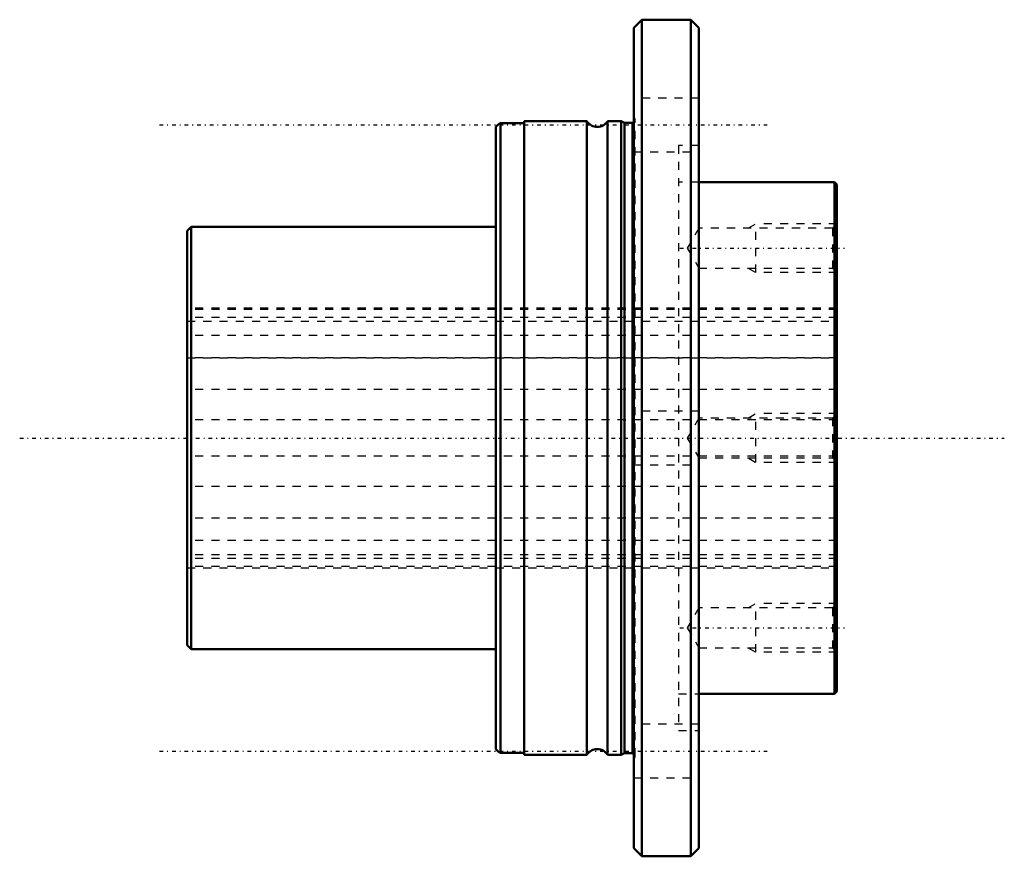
# Model space of a CAD drawing. Header units: millimetres. Extents: x -21 to 101, y -52 to 52.
import ezdxf

# ---------------------------------------------------------------- set-up
doc = ezdxf.new("R2010")
doc.units = ezdxf.units.MM
doc.linetypes.add('Center', pattern=[1.5, 0.45, -0.5, 0.05, -0.5])
doc.linetypes.add('Dashed', pattern=[2, 1, -1])
for name, color, linetype, lineweight in [('2d ConnectionPoints', 7, 'Continuous', 50), ('AM_0', 7, 'Continuous', 50), ('AM_4', 3, 'Continuous', 25), ('AM_5', 3, 'Continuous', 25), ('AM_7', 7, 'Center', 25), ('AM_9', 6, 'Dashed', 25)]:
    doc.layers.add(name, color=color, linetype=linetype, lineweight=lineweight)

# ---------------------------------------------------------------- blocks, each defined once
blk = doc.blocks.new('1_LTR_32A_LTRA_ACyl_1_0_in_LTR32A_80L_0_0__4')
at = {"layer": 'AM_0'}
for p, q in [((56, 51.5), (55, 50.5)), ((62, 51.5), (56, 51.5)), ((56, 51.5), (56, -51.5)), ((62, 51.5), (62, -51.5)), ((63, 50.5), (62, 51.5)), ((55, 50.5), (55, -50.5)), ((63, 50.5), (63, -50.5)), ((41.5, 39), (41.5, -39)), ((49.23, 39), (41.5, 39)), ((49.23, 39), (49.23, -39)), ((51.77, 39), (51.77, -39)), ((53.45, 39), (51.77, 39)), ((53.45, 39), (53.45, -39)), ((53.83, 38.8), (53.45, 39)), ((54.75, 38.8), (53.83, 38.8)), ((53.83, 38.8), (53.83, -38.8)), ((38, 38.3), (38, -38.3)), ((38.58, 38.75), (38.58, -38.75)), ((41.5, 38.75), (38.58, 38.75)), ((79.7, 31.5), (63, 31.5)), ((80, 31.2), (79.7, 31.5)), ((79.7, 31.5), (79.7, -31.5)), ((80, 31.2), (80, -31.2)), ((0.5, 26), (0, 25.5)), ((0, 25.5), (0, -25.5)), ((38, 26), (0.5, 26)), ((0.5, 26), (0.5, -26)), ((0, -25.5), (0.5, -26)), ((0.5, -26), (38, -26)), ((63, -31.5), (79.7, -31.5)), ((79.7, -31.5), (80, -31.2)), ((38.58, -38.75), (41.5, -38.75)), ((41.5, -39), (49.23, -39)), ((51.77, -39), (53.45, -39)), ((53.45, -39), (53.83, -38.8)), ((53.83, -38.8), (54.75, -38.8)), ((55, -50.5), (56, -51.5)), ((62, -51.5), (63, -50.5)), ((56, -51.5), (62, -51.5))]:
    blk.add_line(p, q, dxfattribs=at)
for centre, radius, start, end in [((50.5, 39.8), 1.5, 212.231, 327.769), ((54.75, 39.2), 0.4, 270, 308.6822), ((39.18, 37.38), 1.5, 113.6425, 141.9706), ((39.18, -37.38), 1.5, 218.0294, 246.3575), ((50.5, -39.8), 1.5, 32.231, 147.769), ((54.75, -39.2), 0.4, 51.3178, 90)]:
    blk.add_arc(centre, radius, start, end, dxfattribs=at)
at = {"layer": 'AM_4'}
blk.add_line((54.75, 38.8), (54.75, -38.8), dxfattribs=at)
at = {"layer": 'AM_5', "linetype": 'Dashed'}
for p, q in [((69.06, 25.84), (70, 26.38)), ((70, 20.38), (70, 26.38)), ((80, 26.38), (70, 26.38)), ((69.06, 20.92), (70, 20.38)), ((80, 20.38), (70, 20.38)), ((69.06, 2.46), (70, 3)), ((70, -3), (70, 3)), ((80, 3), (70, 3)), ((69.06, -2.46), (70, -3)), ((80, -3), (70, -3)), ((69.06, -20.92), (70, -20.38)), ((70, -26.38), (70, -20.38)), ((80, -20.38), (70, -20.38)), ((69.06, -25.84), (70, -26.38)), ((80, -26.38), (70, -26.38))]:
    blk.add_line(p, q, dxfattribs=at)
at = {"layer": 'AM_7'}
for p, q in [((-3.4, 38.54), (71.4, 38.54)), ((60.66, 23.38), (80.92, 23.38)), ((-20.6, 0), (100.6, 0)), ((60.66, -23.38), (80.92, -23.38)), ((-3.4, -38.54), (71.4, -38.54))]:
    blk.add_line(p, q, dxfattribs=at)
at = {"layer": 'AM_9'}
for p, q in [((63, 41.84), (55, 41.84)), ((55.15, -39.2), (55.15, 39.2)), ((55, 35.24), (63, 35.24)), ((60.5, 36), (60.5, -36)), ((63, 36), (60.5, 36)), ((63, 31.5), (60.5, 31.5)), ((63, 25.84), (61.58, 23.38)), ((79.46, 25.84), (63, 25.84)), ((80, 26.38), (79.46, 25.84)), ((79.46, 25.84), (79.46, 20.92)), ((61.58, 23.38), (63, 20.92)), ((63, 20.92), (79.46, 20.92)), ((79.46, 20.92), (80, 20.38)), ((80, 16), (0, 16)), ((63, 3.3), (55, 3.3)), ((63, 2.46), (61.58, 0)), ((79.46, 2.46), (63, 2.46)), ((80, 3), (79.46, 2.46)), ((79.46, 2.46), (79.46, -2.46)), ((61.58, 0), (63, -2.46)), ((55, -3.3), (63, -3.3)), ((63, -2.46), (79.46, -2.46)), ((79.46, -2.46), (80, -3)), ((0, -16), (80, -16)), ((80, -20.38), (79.46, -20.92)), ((63, -20.92), (61.58, -23.38)), ((79.46, -20.92), (63, -20.92)), ((79.46, -20.92), (79.46, -25.84)), ((61.58, -23.38), (63, -25.84)), ((63, -25.84), (79.46, -25.84)), ((79.46, -25.84), (80, -26.38)), ((60.5, -31.5), (63, -31.5)), ((63, -35.24), (55, -35.24)), ((60.5, -36), (63, -36)), ((55, -41.84), (63, -41.84))]:
    blk.add_line(p, q, dxfattribs=at)
for centre in [(54.75, 39.2), (54.75, -39.2)]:
    blk.add_arc(centre, 0.4, 308.6822, 51.3178, dxfattribs=at)
blk = doc.blocks.new('2_LTR_32A_LTRA_ACyl_2_0_in_LTR32A_80L_0_0__4')
at = {"layer": 'AM_0'}
for p, q in [((56, 51.5), (55, 50.5)), ((62, 51.5), (56, 51.5)), ((56, 51.5), (56, -51.5)), ((62, 51.5), (62, -51.5)), ((63, 50.5), (62, 51.5)), ((55, 50.5), (55, -50.5)), ((63, 50.5), (63, -50.5)), ((41.5, 39), (41.5, -39)), ((49.23, 39), (41.5, 39)), ((49.23, 39), (49.23, -39)), ((53.45, 39), (51.77, 39)), ((51.77, 39), (51.77, -39)), ((53.45, 39), (53.45, -39)), ((53.83, 38.8), (53.45, 39)), ((54.75, 38.8), (53.83, 38.8)), ((53.83, 38.8), (53.83, -38.8)), ((38, 38.3), (38, -38.3)), ((38.58, 38.75), (38.58, -38.75)), ((41.5, 38.75), (38.58, 38.75)), ((79.7, 31.5), (63, 31.5)), ((80, 31.2), (79.7, 31.5)), ((79.7, 31.5), (79.7, -31.5)), ((80, 31.2), (80, -31.2)), ((0.5, 26), (0, 25.5)), ((0, 25.5), (0, -25.5)), ((0.5, 26), (0.5, -26)), ((38, 26), (0.5, 26)), ((0, -25.5), (0.5, -26)), ((0.5, -26), (38, -26)), ((63, -31.5), (79.7, -31.5)), ((79.7, -31.5), (80, -31.2)), ((38.58, -38.75), (41.5, -38.75)), ((41.5, -39), (49.23, -39)), ((51.77, -39), (53.45, -39)), ((53.45, -39), (53.83, -38.8)), ((53.83, -38.8), (54.75, -38.8)), ((55, -50.5), (56, -51.5)), ((62, -51.5), (63, -50.5)), ((56, -51.5), (62, -51.5))]:
    blk.add_line(p, q, dxfattribs=at)
for centre, radius, start, end in [((50.5, 39.8), 1.5, 212.231, 327.769), ((54.75, 39.2), 0.4, 270, 308.6822), ((39.18, 37.38), 1.5, 113.6425, 141.9706), ((39.18, -37.38), 1.5, 218.0294, 246.3575), ((50.5, -39.8), 1.5, 32.231, 147.769), ((54.75, -39.2), 0.4, 51.3178, 90)]:
    blk.add_arc(centre, radius, start, end, dxfattribs=at)
at = {"layer": 'AM_4'}
blk.add_line((54.75, 38.8), (54.75, -38.8), dxfattribs=at)
at = {"layer": 'AM_5', "linetype": 'Dashed'}
for p, q in [((69.06, 25.84), (70, 26.38)), ((70, 20.38), (70, 26.38)), ((80, 26.38), (70, 26.38)), ((69.06, 20.92), (70, 20.38)), ((80, 20.38), (70, 20.38)), ((69.06, 2.46), (70, 3)), ((70, -3), (70, 3)), ((80, 3), (70, 3)), ((69.06, -2.46), (70, -3)), ((80, -3), (70, -3)), ((69.06, -20.92), (70, -20.38)), ((70, -26.38), (70, -20.38)), ((80, -20.38), (70, -20.38)), ((69.06, -25.84), (70, -26.38)), ((80, -26.38), (70, -26.38))]:
    blk.add_line(p, q, dxfattribs=at)
at = {"layer": 'AM_9'}
for p, q in [((63, 41.84), (55, 41.84)), ((55.15, -39.2), (55.15, 39.2)), ((55, 35.24), (63, 35.24)), ((60.5, 36), (60.5, -36)), ((63, 36), (60.5, 36)), ((63, 31.5), (60.5, 31.5)), ((63, 25.84), (61.58, 23.38)), ((79.46, 25.84), (63, 25.84)), ((80, 26.38), (79.46, 25.84)), ((79.46, 25.84), (79.46, 20.92)), ((61.58, 23.38), (63, 20.92)), ((63, 20.92), (79.46, 20.92)), ((79.46, 20.92), (80, 20.38)), ((80, 16), (0, 16)), ((63, 3.3), (55, 3.3)), ((63, 2.46), (61.58, 0)), ((79.46, 2.46), (63, 2.46)), ((80, 3), (79.46, 2.46)), ((79.46, 2.46), (79.46, -2.46)), ((61.58, 0), (63, -2.46)), ((55, -3.3), (63, -3.3)), ((63, -2.46), (79.46, -2.46)), ((79.46, -2.46), (80, -3)), ((0, -16), (80, -16)), ((80, -20.38), (79.46, -20.92)), ((63, -20.92), (61.58, -23.38)), ((79.46, -20.92), (63, -20.92)), ((79.46, -20.92), (79.46, -25.84)), ((61.58, -23.38), (63, -25.84)), ((63, -25.84), (79.46, -25.84)), ((79.46, -25.84), (80, -26.38)), ((60.5, -31.5), (63, -31.5)), ((63, -35.24), (55, -35.24)), ((60.5, -36), (63, -36)), ((55, -41.84), (63, -41.84))]:
    blk.add_line(p, q, dxfattribs=at)
for centre in [(54.75, 39.2), (54.75, -39.2)]:
    blk.add_arc(centre, 0.4, 308.6822, 51.3178, dxfattribs=at)
blk = doc.blocks.new('3_LTR_32A80_LTRA_Shaft_0_in_LTR32A_80L_0_0__4')
at = {"layer": 'AM_9'}
for p, q in [((80, 16), (0, 16)), ((80, 15.84), (0, 15.84)), ((80, 14.83), (0, 14.83)), ((0, 14.4), (80, 14.4)), ((80, 12.61), (0, 12.61)), ((80, 9.85), (0, 9.85)), ((0, 9.85), (80, 9.85)), ((80, 5.99), (0, 5.99)), ((80, 2.23), (0, 2.23)), ((80, -2.23), (0, -2.23)), ((80, -5.99), (0, -5.99)), ((80, -9.85), (0, -9.85)), ((80, -9.85), (0, -9.85)), ((80, -12.61), (0, -12.61)), ((80, -14.4), (0, -14.4)), ((80, -14.83), (0, -14.83)), ((80, -15.84), (0, -15.84)), ((0, -16), (80, -16))]:
    blk.add_line(p, q, dxfattribs=at)

msp = doc.modelspace()

# ---------------------------------------------------------------- linework, layer by layer
at = {"layer": '2d ConnectionPoints'}
for p in [(0, 0), (0, 0), (80, 0)]:
    msp.add_point(p, dxfattribs=at)

# ---------------------------------------------------------------- block references
for name in ['1_LTR_32A_LTRA_ACyl_1_0_in_LTR32A_80L_0_0__4', '2_LTR_32A_LTRA_ACyl_2_0_in_LTR32A_80L_0_0__4', '3_LTR_32A80_LTRA_Shaft_0_in_LTR32A_80L_0_0__4']:
    msp.add_blockref(name, (0, 0))

doc.saveas('drawing.dxf')
